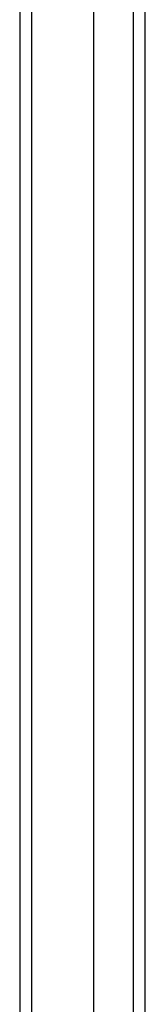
# Model space of a CAD drawing. Header units: inches. Extents: x 3 to 173, y 3 to 113.
# Tile 10 of 57: x 74.744 to 75.605, y 54.095 to 60.852. Entities that reach past the tile are written whole.
import ezdxf

# ---------------------------------------------------------------- set-up
doc = ezdxf.new("R2010")
doc.units = ezdxf.units.IN
doc.header["$LTSCALE"] = 10.4
doc.header["$MEASUREMENT"] = 0
doc.layers.add('Visible Edges(ANSI)', color=7, linetype='Continuous', lineweight=25)
doc.layers.add('Visible Tangent Edges(ANSI)', color=7, linetype='Continuous', lineweight=25)

msp = doc.modelspace()

# ---------------------------------------------------------------- linework, layer by layer
at = {"layer": 'Visible Edges(ANSI)'}
for p, q in [((74.74375, 71.11294), (74.74375, 47.42113)), ((75.25255, 48.22949), (75.25255, 70.30458)), ((75.6048, 48.22949), (75.6048, 70.30458))]:
    msp.add_line(p, q, dxfattribs=at)
at = {"layer": 'Visible Tangent Edges(ANSI)'}
for p, q in [((74.82726, 47.42113), (74.82726, 71.11294)), ((75.52129, 70.41891), (75.52129, 48.11517))]:
    msp.add_line(p, q, dxfattribs=at)

doc.saveas('drawing.dxf')
